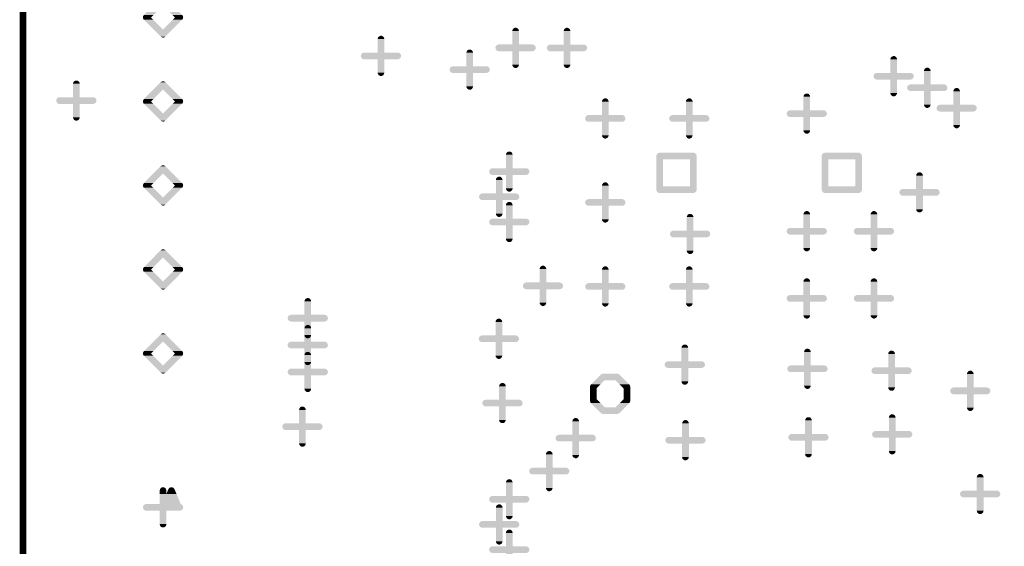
# Model space of a CAD drawing. Extents: x -16.7 to 17.3, y -13.5 to 8.5.
# Tile 19 of 37: x -0.171 to 1.002, y 1.02 to 1.647. Entities that reach past the tile are written whole.
import ezdxf

# ---------------------------------------------------------------- set-up
doc = ezdxf.new("R2010")
doc.units = 0
doc.layers.get('0').update_dxf_attribs({"linetype": 'CONTINUOUS'})
doc.layers.add('FAB_ART', color=2, linetype='CONTINUOUS')

# ---------------------------------------------------------------- blocks, each defined once
blk = doc.blocks.new('CUSTOM_4')
for points in [[(-0.0025, 0.0231), (-0.0009, 0.0239), (0.0025, 0.0231), (0.0009, 0.0239)], [(-0.0009, 0.0239), (-0.0009, 0.0239), (0.0009, 0.0239), (-0.0009, 0.0239)], [(-0.004, 0.02), (-0.0036, 0.0217), (0.004, 0.02), (0.0036, 0.0217)], [(-0.004, 0.004), (-0.004, 0.02), (0.004, 0.004), (0.004, 0.02)], [(-0.0036, 0.0217), (-0.0025, 0.0231), (0.0036, 0.0217), (0.0025, 0.0231)], [(-0.024, 0), (-0.0239, 0.0009), (0.024, 0), (0.0238, 0.0009)], [(-0.0238, -0.0009), (-0.024, 0), (0.0239, -0.0009), (0.024, 0)], [(-0.0239, 0.0009), (-0.0235, 0.0017), (0.0238, 0.0009), (0.0236, 0.0017)], [(-0.0235, 0.0017), (-0.0231, 0.0025), (0.0236, 0.0017), (0.023, 0.0025)], [(-0.0231, 0.0025), (-0.0223, 0.0031), (0.023, 0.0025), (0.0225, 0.0031)], [(-0.0223, 0.0031), (-0.0217, 0.0036), (0.0225, 0.0031), (0.0215, 0.0036)], [(-0.0217, 0.0036), (-0.0204, 0.0039), (0.0215, 0.0036), (0.0209, 0.0039)], [(-0.0204, 0.0039), (-0.02, 0.004), (0.0209, 0.0039), (0.02, 0.004)], [(-0.0236, -0.0017), (-0.0238, -0.0009), (0.0235, -0.0017), (0.0239, -0.0009)], [(-0.023, -0.0025), (-0.0236, -0.0017), (0.0231, -0.0025), (0.0235, -0.0017)], [(-0.0225, -0.0031), (-0.023, -0.0025), (0.0223, -0.0031), (0.0231, -0.0025)], [(-0.0215, -0.0036), (-0.0225, -0.0031), (0.0217, -0.0036), (0.0223, -0.0031)], [(-0.0209, -0.0039), (-0.0215, -0.0036), (0.0204, -0.0039), (0.0217, -0.0036)], [(-0.02, -0.004), (-0.0209, -0.0039), (0.02, -0.004), (0.0204, -0.0039)], [(-0.004, -0.02), (-0.004, -0.004), (0.004, -0.02), (0.004, -0.004)], [(-0.0036, -0.0217), (-0.004, -0.02), (0.0036, -0.0217), (0.004, -0.02)], [(-0.0025, -0.0231), (-0.0036, -0.0217), (0.0025, -0.0231), (0.0036, -0.0217)], [(-0.0009, -0.0239), (-0.0025, -0.0231), (0.0009, -0.0239), (0.0025, -0.0231)]]:
    blk.add_solid(points)
blk = doc.blocks.new('CUSTOM_5')
for points in [[(-0.0025, 0.0231), (-0.0009, 0.0239), (0.0025, 0.0231), (0.0009, 0.0239)], [(-0.0009, 0.0239), (-0.0009, 0.0239), (0.0009, 0.0239), (-0.0009, 0.0239)], [(0.0077, 0.0233), (0.0091, 0.0238), (0.0122, 0.0233), (0.0111, 0.0238)], [(0.0091, 0.0238), (0.0093, 0.0239), (0.0111, 0.0238), (0.0093, 0.0239)], [(-0.004, 0.02), (-0.0036, 0.0217), (0.004, 0.02), (0.0036, 0.0217)], [(-0.004, 0.016), (-0.004, 0.02), (0.004, 0.016), (0.004, 0.02)], [(-0.004, 0.004), (-0.004, 0.016), (0.021, 0.004), (0.016, 0.016)], [(-0.0036, 0.0217), (-0.0025, 0.0231), (0.0036, 0.0217), (0.0025, 0.0231)], [(0.004, 0.016), (0.0063, 0.0215), (0.016, 0.016), (0.0137, 0.0215)], [(0.0063, 0.0215), (0.0065, 0.0219), (0.0137, 0.0215), (0.0134, 0.0219)], [(0.0065, 0.0219), (0.0074, 0.023), (0.0134, 0.0219), (0.0127, 0.023)], [(0.0074, 0.023), (0.0077, 0.0233), (0.0127, 0.023), (0.0122, 0.0233)], [(-0.024, 0), (-0.0239, 0.0009), (0.024, 0), (0.0238, 0.0009)], [(-0.0238, -0.0009), (-0.024, 0), (0.0239, -0.0009), (0.024, 0)], [(-0.0239, 0.0009), (-0.0235, 0.0017), (0.0238, 0.0009), (0.0236, 0.0017)], [(-0.0235, 0.0017), (-0.0231, 0.0025), (0.0236, 0.0017), (0.023, 0.0025)], [(-0.0231, 0.0025), (-0.0223, 0.0031), (0.023, 0.0025), (0.0225, 0.0031)], [(-0.0223, 0.0031), (-0.0217, 0.0036), (0.0225, 0.0031), (0.0216, 0.0036)], [(-0.0217, 0.0036), (-0.0206, 0.0039), (0.0216, 0.0036), (0.0211, 0.0039)], [(-0.0206, 0.0039), (-0.02, 0.004), (0.0211, 0.0039), (0.021, 0.004)], [(-0.0236, -0.0017), (-0.0238, -0.0009), (0.0235, -0.0017), (0.0239, -0.0009)], [(-0.023, -0.0025), (-0.0236, -0.0017), (0.0231, -0.0025), (0.0235, -0.0017)], [(-0.0225, -0.0031), (-0.023, -0.0025), (0.0223, -0.0031), (0.0231, -0.0025)], [(-0.0215, -0.0036), (-0.0225, -0.0031), (0.0217, -0.0036), (0.0223, -0.0031)], [(-0.0209, -0.0039), (-0.0215, -0.0036), (0.0204, -0.0039), (0.0217, -0.0036)], [(-0.02, -0.004), (-0.0209, -0.0039), (0.02, -0.004), (0.0204, -0.0039)], [(-0.004, -0.02), (-0.004, -0.004), (0.004, -0.02), (0.004, -0.004)], [(-0.0036, -0.0217), (-0.004, -0.02), (0.0036, -0.0217), (0.004, -0.02)], [(-0.0025, -0.0231), (-0.0036, -0.0217), (0.0025, -0.0231), (0.0036, -0.0217)], [(-0.0009, -0.0239), (-0.0025, -0.0231), (0.0009, -0.0239), (0.0025, -0.0231)]]:
    blk.add_solid(points)
blk = doc.blocks.new('CUSTOM_6')
for points in [[(-0.0021, 0.0234), (-0.001, 0.0238), (0.0019, 0.0234), (0.0013, 0.0238)], [(-0.001, 0.0238), (-0.0004, 0.024), (0.0013, 0.0238), (-0.0004, 0.024)], [(-0.0228, 0.0028), (-0.0113, 0.0143), (-0.0115, 0.0028), (0, 0.0143)], [(-0.0113, 0.0143), (-0.0028, 0.0228), (0.0113, 0.0143), (0.0028, 0.0228)], [(-0.0028, 0.0228), (-0.0021, 0.0234), (0.0028, 0.0228), (0.0019, 0.0234)], [(0.0115, 0.0028), (0, 0.0143), (0.0228, 0.0028), (0.0113, 0.0143)], [(-0.024, 0), (-0.0238, 0.0013), (-0.0143, 0), (-0.013, 0.0013)], [(-0.0236, -0.0017), (-0.024, 0), (-0.0126, -0.0017), (-0.0143, 0)], [(-0.0238, 0.0013), (-0.0228, 0.0028), (-0.013, 0.0013), (-0.0115, 0.0028)], [(0.0126, 0.0017), (0.0115, 0.0028), (0.0236, 0.0017), (0.0228, 0.0028)], [(0.0143, 0), (0.0126, 0.0017), (0.024, 0), (0.0236, 0.0017)], [(0.013, -0.0013), (0.0143, 0), (0.0238, -0.0013), (0.024, 0)], [(-0.0228, -0.0028), (-0.0236, -0.0017), (-0.0115, -0.0028), (-0.0126, -0.0017)], [(-0.0113, -0.0143), (-0.0228, -0.0028), (0, -0.0143), (-0.0115, -0.0028)], [(0, -0.0143), (0.0115, -0.0028), (0.0113, -0.0143), (0.0228, -0.0028)], [(0.0115, -0.0028), (0.013, -0.0013), (0.0228, -0.0028), (0.0238, -0.0013)], [(-0.0028, -0.0228), (-0.0113, -0.0143), (0.0028, -0.0228), (0.0113, -0.0143)], [(-0.0019, -0.0234), (-0.0028, -0.0228), (0.0021, -0.0234), (0.0028, -0.0228)], [(-0.0013, -0.0238), (-0.0019, -0.0234), (0.001, -0.0238), (0.0021, -0.0234)], [(0.0004, -0.024), (-0.0013, -0.0238), (0.0004, -0.024), (0.001, -0.0238)]]:
    blk.add_solid(points)
blk = doc.blocks.new('CUSTOM_8')
for points in [[(-0.0111, 0.0228), (-0.01, 0.0236), (0.0111, 0.0228), (0.0099, 0.0236)], [(-0.01, 0.0236), (-0.0093, 0.0238), (0.0099, 0.0236), (0.0096, 0.0238)], [(-0.0093, 0.0238), (-0.0083, 0.024), (0.0096, 0.0238), (0.0083, 0.024)], [(-0.0228, 0.0111), (-0.0179, 0.016), (-0.0115, 0.0111), (-0.0066, 0.016)], [(-0.0179, 0.016), (-0.0111, 0.0228), (0.0179, 0.016), (0.0111, 0.0228)], [(0.0115, 0.0111), (0.0066, 0.016), (0.0228, 0.0111), (0.0179, 0.016)], [(-0.024, 0.0083), (-0.0238, 0.0096), (-0.0143, 0.0083), (-0.013, 0.0096)], [(-0.024, 0.0066), (-0.024, 0.0083), (-0.016, 0.0066), (-0.0143, 0.0083)], [(-0.024, -0.0066), (-0.024, 0.0066), (-0.016, -0.0066), (-0.016, 0.0066)], [(-0.0238, 0.0096), (-0.0228, 0.0111), (-0.013, 0.0096), (-0.0115, 0.0111)], [(0.0126, 0.01), (0.0115, 0.0111), (0.0236, 0.01), (0.0228, 0.0111)], [(0.0143, 0.0083), (0.0126, 0.01), (0.024, 0.0083), (0.0236, 0.01)], [(0.016, 0.0066), (0.0143, 0.0083), (0.024, 0.0066), (0.024, 0.0083)], [(0.016, -0.0066), (0.016, 0.0066), (0.024, -0.0066), (0.024, 0.0066)], [(-0.024, -0.0083), (-0.024, -0.0066), (-0.0143, -0.0083), (-0.016, -0.0066)], [(-0.0236, -0.01), (-0.024, -0.0083), (-0.0126, -0.01), (-0.0143, -0.0083)], [(-0.0228, -0.0111), (-0.0236, -0.01), (-0.0115, -0.0111), (-0.0126, -0.01)], [(-0.0179, -0.016), (-0.0228, -0.0111), (-0.0066, -0.016), (-0.0115, -0.0111)], [(0.0066, -0.016), (0.0115, -0.0111), (0.0179, -0.016), (0.0228, -0.0111)], [(0.0115, -0.0111), (0.013, -0.0096), (0.0228, -0.0111), (0.0238, -0.0096)], [(0.013, -0.0096), (0.0143, -0.0083), (0.0238, -0.0096), (0.024, -0.0083)], [(0.0143, -0.0083), (0.016, -0.0066), (0.024, -0.0083), (0.024, -0.0066)], [(-0.0111, -0.0228), (-0.0179, -0.016), (0.0111, -0.0228), (0.0179, -0.016)], [(-0.0099, -0.0236), (-0.0111, -0.0228), (0.01, -0.0236), (0.0111, -0.0228)], [(-0.0096, -0.0238), (-0.0099, -0.0236), (0.0093, -0.0238), (0.01, -0.0236)], [(-0.0083, -0.024), (-0.0096, -0.0238), (0.0083, -0.024), (0.0093, -0.0238)]]:
    blk.add_solid(points)
blk = doc.blocks.new('CUSTOM_9')
for points in [[(-0.0223, 0.0231), (-0.0217, 0.0236), (0.0225, 0.0231), (0.0215, 0.0236)], [(-0.0217, 0.0236), (-0.0204, 0.0239), (0.0215, 0.0236), (0.0209, 0.0239)], [(-0.0204, 0.0239), (-0.02, 0.024), (0.0209, 0.0239), (0.02, 0.024)], [(-0.024, 0.02), (-0.0239, 0.0209), (0.024, 0.02), (0.0238, 0.0209)], [(-0.024, 0.016), (-0.024, 0.02), (0.024, 0.016), (0.024, 0.02)], [(-0.024, -0.016), (-0.024, 0.016), (-0.016, -0.016), (-0.016, 0.016)], [(-0.0239, 0.0209), (-0.0235, 0.0217), (0.0238, 0.0209), (0.0236, 0.0217)], [(-0.0235, 0.0217), (-0.0231, 0.0225), (0.0236, 0.0217), (0.023, 0.0225)], [(-0.0231, 0.0225), (-0.0223, 0.0231), (0.023, 0.0225), (0.0225, 0.0231)], [(0.016, -0.016), (0.016, 0.016), (0.024, -0.016), (0.024, 0.016)], [(-0.024, -0.02), (-0.024, -0.016), (0.024, -0.02), (0.024, -0.016)], [(-0.0238, -0.0209), (-0.024, -0.02), (0.0239, -0.0209), (0.024, -0.02)], [(-0.0236, -0.0217), (-0.0238, -0.0209), (0.0235, -0.0217), (0.0239, -0.0209)], [(-0.023, -0.0225), (-0.0236, -0.0217), (0.0231, -0.0225), (0.0235, -0.0217)], [(-0.0225, -0.0231), (-0.023, -0.0225), (0.0223, -0.0231), (0.0231, -0.0225)], [(-0.0215, -0.0236), (-0.0225, -0.0231), (0.0217, -0.0236), (0.0223, -0.0231)], [(-0.0209, -0.0239), (-0.0215, -0.0236), (0.0204, -0.0239), (0.0217, -0.0236)], [(-0.02, -0.024), (-0.0209, -0.0239), (0.02, -0.024), (0.0204, -0.0239)]]:
    blk.add_solid(points)

msp = doc.modelspace()

# ---------------------------------------------------------------- linework, layer by layer
at = {"layer": 'FAB_ART', "const_width": 0.008}
msp.add_lwpolyline([(-0.16675, -0.111), (-0.16675, 1.989), (-0.082, 1.989), (-0.059, 1.989), (2.0025, 1.989), (2.0135, 1.989), (2.23325, 1.989), (2.23325, -0.0849), (2.23325, -0.111), (-0.16675, -0.111)], dxfattribs=at)

# ---------------------------------------------------------------- block references
at = {"layer": 'FAB_ART'}
for name, p in [('CUSTOM_6', (0, 1.65)), ('CUSTOM_4', (0.41991, 1.61377)), ('CUSTOM_4', (0.48116, 1.61371)), ('CUSTOM_4', (0.25958, 1.60417)), ('CUSTOM_4', (0.36525, 1.58784)), ('CUSTOM_4', (0.87025, 1.58)), ('CUSTOM_4', (0.91025, 1.56625)), ('CUSTOM_4', (-0.10325, 1.551)), ('CUSTOM_6', (0, 1.55)), ('CUSTOM_4', (0.94525, 1.542)), ('CUSTOM_4', (0.52675, 1.52975)), ('CUSTOM_4', (0.62675, 1.52975)), ('CUSTOM_4', (0.76675, 1.5355)), ('CUSTOM_4', (0.41237, 1.46648)), ('CUSTOM_9', (0.61157, 1.465)), ('CUSTOM_9', (0.80843, 1.465)), ('CUSTOM_6', (0, 1.45)), ('CUSTOM_4', (0.40037, 1.43648)), ('CUSTOM_4', (0.901, 1.44175)), ('CUSTOM_4', (0.52675, 1.42975)), ('CUSTOM_4', (0.41237, 1.40648)), ('CUSTOM_4', (0.76675, 1.3955)), ('CUSTOM_4', (0.84675, 1.3955)), ('CUSTOM_4', (0.62775, 1.39225)), ('CUSTOM_6', (0, 1.35)), ('CUSTOM_4', (0.4525, 1.33051)), ('CUSTOM_4', (0.52675, 1.32975)), ('CUSTOM_4', (0.62675, 1.32975)), ('CUSTOM_4', (0.76675, 1.3155)), ('CUSTOM_4', (0.84675, 1.3155)), ('CUSTOM_4', (0.17238, 1.292)), ('CUSTOM_4', (0.4, 1.2675)), ('CUSTOM_4', (0.17238, 1.26)), ('CUSTOM_6', (0, 1.25)), ('CUSTOM_4', (0.6215, 1.23675)), ('CUSTOM_4', (0.7675, 1.23175)), ('CUSTOM_4', (0.17238, 1.228)), ('CUSTOM_4', (0.86775, 1.2295)), ('CUSTOM_8', (0.5325, 1.202)), ('CUSTOM_4', (0.9615, 1.2055)), ('CUSTOM_4', (0.40424, 1.19095)), ('CUSTOM_4', (0.16603, 1.1629)), ('CUSTOM_4', (0.4915, 1.14925)), ('CUSTOM_4', (0.76875, 1.15025)), ('CUSTOM_4', (0.8685, 1.15375)), ('CUSTOM_4', (0.62225, 1.14675)), ('CUSTOM_4', (0.46, 1.11)), ('CUSTOM_4', (0.97325, 1.08275)), ('CUSTOM_5', (0, 1.06685)), ('CUSTOM_4', (0.41237, 1.07648)), ('CUSTOM_4', (0.40037, 1.04648)), ('CUSTOM_4', (0.41237, 1.01648))]:
    msp.add_blockref(name, p, dxfattribs=at)

doc.saveas('drawing.dxf')
